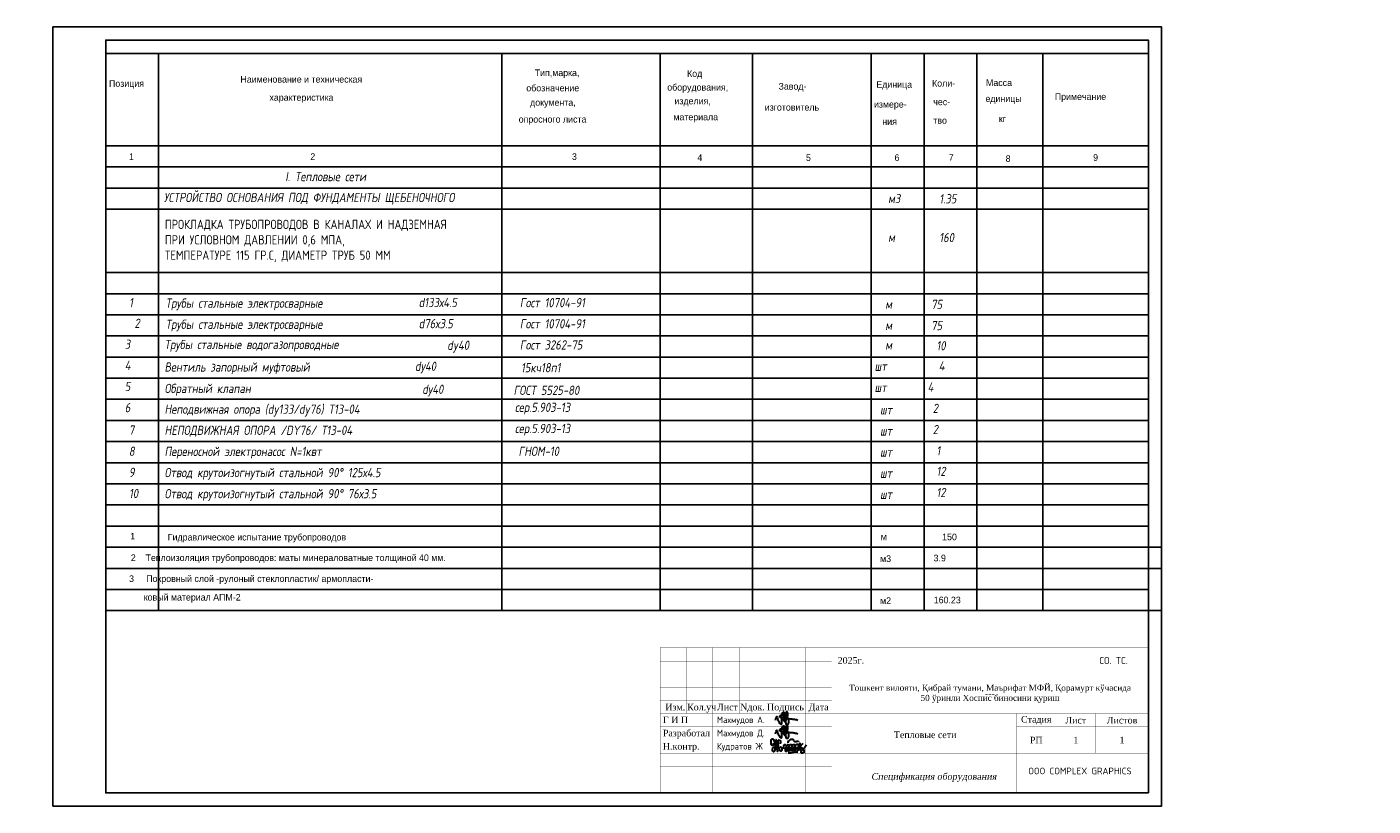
# Model space of a CAD drawing. Header units: millimetres. Extents: x 0 to 1576219, y -334896 to 156638.
# Tile 62 of 63: x 1161862 to 1212862, y -212044 to -182544. Entities that reach past the tile are written whole.
import ezdxf
from ezdxf.enums import TextEntityAlignment as Align

# ---------------------------------------------------------------- set-up
doc = ezdxf.new("R2010")
doc.units = ezdxf.units.MM
doc.layers.add('0 @ 1 (2)', color=7, linetype='Continuous')
doc.layers.add('ВЫНОСКИ', color=7, linetype='Continuous')
doc.layers.add('Размеры1', color=252, linetype='Continuous', lineweight=15)
doc.styles.add('##KLK', font='times.ttf')
doc.styles.add('ATR', font='romans.shx', dxfattribs={"width": 0.6})
doc.styles.add('GOST', font='isocpeur.ttf')
doc.styles.add('ISO_1.0', font='isocpeur.ttf')

# ---------------------------------------------------------------- blocks, each defined once
blk = doc.blocks.new('A$C4c4061ee')
at = {"color": 184, "lineweight": 30}
blk.add_spline([(-39.7, -7.1), (-36.8, 4), (-34, 7.9), (-31.2, -0.1), (-24.1, -16.2), (-16.7, -23.5), (-13.9, -23.5), (-12.5, -17.9), (-12.5, 12.7), (-8.3, 24.8), (-4.4, 27), (-3.4, 21.4), (-5.7, 12.9), (-4.4, 8), (-4.4, -10), (-2, -12.6), (3.3, -10), (9.6, 6.1), (12.6, 19.5), (7.6, 28.9), (4.7, 26.6), (2.4, 16.6), (1.1, -1.2), (2.9, -14.2), (6.8, -24.8), (10.9, -24.8), (15, -21.3), (16.5, -17.2), (16.5, -9.9), (12, 2), (5.9, 7.4), (-2.7, 10.3), (-10, 12.1), (-17, 12.1), (-21.5, 11.2), (-22.5, 7.7), (-20, 5.4), (-14, 3.7), (-0.7, 1.8), (11, 0.5), (22.2, -1.2), (37.6, -2.6), (43.5, -3.6), (49.3, -4.5), (54.9, -6.4)], degree=3, dxfattribs=at)
blk = doc.blocks.new('x2')
at = {"color": 184, "lineweight": 30}
for points in [[(78585, 16823), (78585, 16800), (78578, 16780), (78566, 16779), (78552, 16793), (78544, 16821), (78544, 16860), (78552, 16896), (78564, 16910), (78580, 16912), (78601, 16877), (78616, 16818), (78621, 16768), (78619, 16720), (78611, 16676), (78602, 16660), (78593, 16657), (78581, 16669), (78573, 16701), (78576, 16724), (78584, 16740), (78594, 16748), (78603, 16750)], [(78621, 16751), (78648, 16780), (78651, 16827), (78645, 16873), (78641, 16894), (78640, 16890), (78642, 16883), (78649, 16847), (78651, 16827), (78656, 16789), (78660, 16746), (78664, 16706), (78667, 16672), (78670, 16661), (78668, 16666), (78667, 16673), (78662, 16732), (78659, 16755), (78657, 16779), (78656, 16786), (78664, 16778), (78674, 16781), (78681, 16806), (78681, 16850), (78685, 16876), (78696, 16889), (78711, 16888), (78728, 16865), (78731, 16843), (78727, 16825), (78716, 16823), (78709, 16824)], [(78681, 16802), (78685, 16767), (78695, 16721), (78707, 16692), (78720, 16679), (78739, 16676), (78754, 16683), (78761, 16706), (78756, 16725), (78748, 16738), (78736, 16746), (78724, 16744), (78721, 16737)], [(78797, 16717), (78799, 16789), (78806, 16801), (78818, 16800), (78841, 16772), (78848, 16732), (78854, 16681), (78849, 16663), (78835, 16661), (78825, 16677), (78828, 16710), (78841, 16744), (78856, 16774), (78870, 16795), (78889, 16793), (78903, 16760), (78909, 16701), (78909, 16673), (78892, 16667), (78877, 16683), (78882, 16713), (78895, 16740), (78901, 16769), (78910, 16791), (78930, 16803), (78950, 16791), (78958, 16755), (78963, 16717), (78965, 16682), (78952, 16673), (78932, 16676), (78931, 16706), (78946, 16742), (78966, 16782), (78978, 16800), (79002, 16799), (79017, 16771), (79021, 16716), (79017, 16685), (79006, 16671), (78991, 16674), (78983, 16708), (78998, 16742), (79019, 16775), (79039, 16800), (79068, 16805), (79086, 16776), (79091, 16716), (79082, 16687), (79061, 16684), (79050, 16697), (79066, 16740), (79088, 16767), (79107, 16798), (79110, 16823), (79111, 16819), (79125, 16691), (79125, 16695), (79121, 16755), (79122, 16767), (79132, 16785), (79154, 16805), (79162, 16810), (79158, 16808)], [(78886, 16827), (78881, 16847), (78905, 16877), (78937, 16904), (78959, 16908), (78977, 16898), (78986, 16880), (78997, 16864), (79013, 16858), (79041, 16860), (79061, 16865), (79080, 16864), (79086, 16862)], [(79121, 16760), (79131, 16746), (79145, 16737), (79160, 16728), (79174, 16710), (79187, 16686), (79192, 16665), (79190, 16644), (79182, 16633), (79161, 16630), (79145, 16632), (79135, 16643), (79134, 16657), (79144, 16670), (79157, 16684), (79172, 16700), (79187, 16716), (79206, 16740), (79225, 16769), (79240, 16791)], [(78879, 16636), (78919, 16635), (78966, 16642), (79009, 16647), (79042, 16654), (79068, 16654)]]:
    blk.add_spline(points, degree=3, dxfattribs=at)

msp = doc.modelspace()

# ---------------------------------------------------------------- linework, layer by layer
for p, q in [((1164850.065, -183544.215), (1204350.065, -183544.215)), ((1164850.065, -183544.215), (1204350.065, -183544.215)), ((1166850.065, -183639.273), (1166850.065, -183544.215)), ((1179850.065, -183639.273), (1179850.065, -183544.215)), ((1185850.065, -183639.273), (1185850.065, -183544.215)), ((1189350.065, -183639.273), (1189350.065, -183544.215)), ((1193850.065, -183639.273), (1193850.065, -183544.215)), ((1195850.065, -183639.273), (1195850.065, -183544.215)), ((1197850.065, -183639.273), (1197850.065, -183544.215)), ((1200350.065, -183639.273), (1200350.065, -183544.215)), ((1166850.065, -183639.273), (1166850.065, -187844.215)), ((1179850.065, -183639.273), (1179850.065, -187844.215)), ((1185850.065, -183639.273), (1185850.065, -187844.215)), ((1189350.065, -183639.273), (1189350.065, -187844.215)), ((1193850.065, -183639.273), (1193850.065, -187844.215)), ((1195850.065, -183639.273), (1195850.065, -187844.215)), ((1197850.065, -183639.273), (1197850.065, -187844.215)), ((1200350.065, -183639.273), (1200350.065, -187844.215)), ((1164850.065, -187044.215), (1204350.065, -187044.215)), ((1164850.065, -187844.215), (1204350.065, -187844.215)), ((1166850.065, -187844.215), (1166850.065, -204644.215)), ((1179850.065, -187844.215), (1179850.065, -204644.215)), ((1185850.065, -187844.215), (1185850.065, -204644.215)), ((1189350.065, -187844.215), (1189350.065, -204644.215)), ((1193850.065, -187844.215), (1193850.065, -204644.215)), ((1195850.065, -187844.215), (1195850.065, -187844.215)), ((1195850.065, -187844.215), (1195850.065, -204644.215)), ((1197850.065, -187844.215), (1197850.065, -204644.215)), ((1200350.065, -187844.215), (1200350.065, -204644.215)), ((1164850.065, -188644.215), (1204350.065, -188644.215)), ((1164850.065, -189444.215), (1204350.065, -189444.215)), ((1164850.065, -191844.215), (1204350.065, -191844.215)), ((1164850.065, -192644.215), (1204350.065, -192644.215)), ((1164850.065, -193444.215), (1204350.065, -193444.215)), ((1164850.065, -194244.215), (1204350.065, -194244.215)), ((1164850.065, -195044.215), (1204350.065, -195044.215)), ((1164850.065, -195844.215), (1204350.065, -195844.215)), ((1164850.065, -196644.215), (1204350.065, -196644.215)), ((1164850.065, -197444.215), (1204350.065, -197444.215)), ((1164850.065, -198244.215), (1204350.065, -198244.215)), ((1164850.065, -199044.215), (1204350.065, -199044.215)), ((1164850.065, -199844.215), (1204350.065, -199844.215)), ((1164850.065, -200644.215), (1204350.065, -200644.215)), ((1164850.065, -201444.215), (1204350.065, -201444.215)), ((1164850.065, -202244.215), (1204849.821, -202244.215)), ((1164849.821, -203044.215), (1204849.821, -203044.215)), ((1164850.065, -203844.215), (1204350.065, -203844.215)), ((1164849.821, -204644.215), (1204849.821, -204644.215))]:
    msp.add_line(p, q)
for points in [[(1162849.821, -182544.215), (1204849.821, -182544.215), (1204849.821, -212044.215), (1162849.821, -212044.215)], [(1204350.065, -211544.215), (1164849.821, -211544.215), (1164849.821, -183044.215), (1204350.065, -183044.215)]]:
    msp.add_lwpolyline(points, close=True)
at = {"ltscale": 10, "const_width": 10}
for points in [[(1204350.065, -206044.215), (1185850.065, -206044.215), (1185850.065, -211544.215), (1204350.065, -211544.215), (1204350.065, -206044.215)], [(1186850.065, -208544.215), (1186850.065, -206044.215)], [(1187850.065, -206044.215), (1187850.065, -211544.215)], [(1188850.065, -208544.215), (1188850.065, -206044.215)], [(1189850.065, -206044.215), (1189850.065, -211544.215)], [(1191350.065, -206044.215), (1191350.065, -211544.215)], [(1192350.065, -206044.215), (1192350.065, -211544.215)], [(1185850.065, -206587.215), (1192350.065, -206587.215)], [(1192350.065, -207044.215), (1185850.065, -207044.215)], [(1204350.065, -207044.215), (1192350.065, -207044.215)], [(1204350.065, -208544.215), (1185850.065, -208544.215)], [(1199350.065, -208544.215), (1199350.065, -211544.215)], [(1200850.065, -210044.215), (1200850.065, -208544.215)], [(1202350.065, -210044.215), (1202350.065, -208544.215)], [(1204350.065, -209044.215), (1199350.065, -209044.215)], [(1204350.065, -210044.215), (1192350.065, -210044.215)], [(1185850.065, -211044.215), (1192350.065, -211044.215)]]:
    msp.add_lwpolyline(points, dxfattribs=at)
at = {"lineweight": 0, "const_width": 10}
for points in [[(1185850.065, -207544.215), (1192350.065, -207544.215)], [(1185850.065, -208044.215), (1192350.065, -208044.215)], [(1185850.065, -209044.215), (1192350.065, -209044.215)], [(1185850.065, -209544.215), (1192350.065, -209544.215)], [(1192350.065, -210044.215), (1185850.065, -210044.215)], [(1185850.065, -210544.215), (1192350.065, -210544.215)]]:
    msp.add_lwpolyline(points, dxfattribs=at)
at = {"ltscale": 10, "const_width": 10}
msp.add_lwpolyline([(1199350.065, -210044.215), (1204350.065, -210044.215), (1204350.065, -211544.215), (1199350.065, -211544.215)], close=True, dxfattribs=at)
msp.add_lwpolyline([(1199350.065, -210044.215), (1204350.065, -210044.215), (1204350.065, -211544.215), (1199350.065, -211544.215)], close=True, dxfattribs=at)
msp.add_lwpolyline([(1199350.065, -210044.215), (1204350.065, -210044.215), (1204350.065, -211544.215), (1199350.065, -211544.215)], close=True, dxfattribs=at)
at = {"layer": 'Размеры1', "lineweight": 9}
msp.add_line((1204350.065, -188644.215), (1195850.065, -188644.215), dxfattribs=at)

# ---------------------------------------------------------------- block references
for name, p, xscale, yscale, zscale in [('A$C4c4061ee', (1190579.023, -208729.795), 8.951046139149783, 8.951046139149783, 8.951046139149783), ('A$C4c4061ee', (1190579.023, -209245.984), 8.951046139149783, 8.951046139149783, 8.951046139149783), ('x2', (1038937.599, -242036.391), 1.923990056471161, 1.923990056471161, 1.923990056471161)]:
    msp.add_blockref(name, p, dxfattribs=dict(xscale=xscale, yscale=yscale, zscale=zscale))

# ---------------------------------------------------------------- texts
for s, p in [('Позиция', (1164972.06, -184812.69)), ('Наименование и техническая', (1169950.229, -184652.205)), ('Тип,марка,', (1181099.534, -184405.716)), ('Код', (1186873.184, -184434.567)), ('Единица', (1194042.459, -184849.23)), ('Коли-', (1196154.542, -184803.837)), ('Масса', (1198198.499, -184781.142)), ('обозначение', (1180781.983, -184982.716)), ('оборудования,', (1186122.608, -184953.864)), ('Завод-', (1190337.016, -184916.889)), ('Примечание', (1200804.055, -185307.457)), ('характеристика', (1171051.39, -185339.993)), ('документа,', (1180926.322, -185530.865)), ('  изделия,', (1186209.214, -185473.162)), ('изготовитель', (1189814.671, -185711.256)), ('измере-', (1193951.613, -185598.204)), ('чес-', (1196199.965, -185507.42)), ('единицы', (1198176.346, -185383.924)), ('опросного листа', (1180493.298, -186165.562)), ('материала', (1186353.554, -186079.01)), ('ния', (1194269.563, -186251.07)), ('тво', (1196199.965, -186208.957)), ('кг', (1198685.871, -186147.722)), ('1', (1165729.92, -187579.599)), ('2', (1172599.091, -187579.599)), ('3', (1182511.208, -187578.298)), ('4', (1187263.715, -187618.212)), ('5', (1191377.23, -187618.212)), ('6', (1194731.941, -187618.212)), ('7', (1196784.892, -187613.616)), ('8', (1198941.491, -187653.527)), ('9', (1202256.262, -187613.616)), ('1', (1165777.704, -201949.205)), ('Гидравлическое испытание трубопроводов', (1167198.257, -201988.922)), ('   м', (1193932.562, -201978.669)), ('150', (1196536.248, -201978.669)), ('2    Теплоизоляция трубопроводов: маты минераловатные толщиной 40 мм.', (1165799.326, -202767.123)), ('   м3', (1193906.649, -202802.249)), ('   3.9', (1195932.562, -202778.029)), ('3     Покровный слой -рулоный стеклопластик/ армопласти-', (1165731.791, -203559.519)), ('      ковый материал АПМ-2', (1165731.791, -204262.614)), ('   м2', (1193906.649, -204390.155)), ('   160.23', (1195940.195, -204365.935))]:
    msp.add_text(s, height=250).set_placement(p)
at = {"style": 'ATR', "oblique": 10, "width": 0.8}
for s, p in [('I. Тепловые сети', (1171651.479, -188385.436)), ('1.35', (1196427.413, -189225.998)), ('160', (1196427.413, -190693.934)), ('   75', (1195561.705, -193225.998)), ('   75', (1195561.705, -194025.998)), ('10', (1196320.715, -194790.188)), ('4', (1196409.086, -195554.744)), ('    4', (1195243.146, -196354.744)), ('  2', (1195810.011, -197161.29)), ('  2', (1195810.011, -197961.29)), ('   1', (1195763.101, -198767.414)), ('   12', (1195763.101, -199547.844)), ('   12', (1195763.101, -200347.844))]:
    msp.add_text(s, height=350, dxfattribs=at).set_placement(p)
for s, p in [('УСТРОЙСТВО ОСНОВАНИЯ ПОД ФУНДАМЕНТЫ ЩЕБЕНОЧНОГО', (1167048.572, -189177.166)), ('   d133х4.5', (1176146.005, -193153.087)), ('Трубы стальные электросварные ', (1167116.073, -193177.166)), ('   Гост 10704-91', (1179979.091, -193158.97)), ('Трубы стальные электросварные ', (1167116.073, -193977.166)), ('   d76х3.5', (1176146.005, -193953.087)), ('   Гост 10704-91', (1179979.091, -193958.97)), ('Трубы стальные водогазопроводные ', (1167075.485, -194743.879)), ('dy40', (1177782.535, -194772.449)), ('   Гост 3262-75', (1179979.091, -194758.97)), ('Вентиль запорный муфтовый', (1167075.485, -195595.487)), ('   dу40', (1176004.25, -195565.888)), ('Обратный клапан', (1167075.485, -196407.387)), ('dу40', (1176837.205, -196437.436)), ('Неподвижная опора (dy133/dy76) Т13-04', (1167075.485, -197191.774)), ('  сер.5.903-13', (1179979.091, -197121.97)), ('НЕПОДВИЖНАЯ ОПОРА /DY76/ Т13-04', (1167075.485, -197991.774)), ('  сер.5.903-13', (1179979.091, -197921.97)), ('Переносной электронасос N=1квт', (1167075.485, -198791.774)), ('Отвод крутоизогнутый стальной 90° 125х4.5', (1167075.485, -199591.774)), ('Отвод крутоизогнутый стальной 90° 76х3.5', (1167075.485, -200391.774))]:
    e = msp.add_text(s, height=350, dxfattribs=at)
    e.set_placement(p)
    e.dxf.unprotected_set("ltscale", 0)
at = {"color": 7, "style": 'ATR', "oblique": 10, "width": 0.8}
for s, p in [('м3', (1194488.542, -189217.654)), ('м', (1194488.542, -190685.59)), ('  1  ', (1165362.276, -193157.33)), ('м', (1194380.121, -193217.654)), ('2', (1165938.009, -193940.467)), ('м', (1194380.121, -194017.654)), ('   3', (1165012.557, -194733.188)), ('м', (1194380.121, -194760.75)), ('   4', (1165012.557, -195533.188)), ('   15кч18п1', (1180022.645, -195620.425)), ('     шт', (1193048.695, -195566.857)), ('   5', (1165012.557, -196333.188)), (' ГОСТ 5525-80', (1180114.003, -196476.866)), ('     шт', (1193048.695, -196366.857)), ('   6', (1165012.557, -197133.188)), ('   шт', (1193625.695, -197217.105)), ('  7', (1165352.832, -197984.489)), ('   шт', (1193625.695, -198017.105)), ('  8', (1165352.832, -198784.489)), ('  ГНОМ-10', (1180114.003, -198786.246)), ('   шт', (1193625.695, -198817.105)), ('  9', (1165352.832, -199584.489)), ('   шт', (1193625.695, -199617.105)), ('10', (1165730.275, -200384.489)), ('   шт', (1193625.695, -200417.105))]:
    msp.add_text(s, height=350, dxfattribs=at).set_placement(p)
at = {"lineweight": 0, "style": '##KLK'}
for s, p in [('2025г.', (1192576.359, -206653.842)), ('Изм.', (1186049.082, -208422.057)), ('Кол.уч', (1186873.467, -208422.057)), ('Лист', (1188006.933, -208422.057)), ('Г И П', (1185955.066, -208904.853)), ('Разработал', (1185955.066, -209404.853)), ('Н.контр.', (1185955.066, -209904.853))]:
    msp.add_text(s, height=250, dxfattribs=at).set_placement(p)
at = {"style": 'GOST'}
msp.add_text('СО. ТС.', height=265.8228, dxfattribs=at).set_placement((1202493.131, -206666.102))
at = {"lineweight": 0, "style": '##KLK'}
for s, p in [('Nдок.', (1189350.065, -208294.215)), ('Подпись', (1190600.065, -208294.215)), ('Дата', (1191856.176, -208294.215))]:
    msp.add_text(s, height=250, dxfattribs=at).set_placement(p, align=Align.MIDDLE_CENTER)
at = {"style": 'GOST', "width": 0.944324}
for s, p in [('Махмудов А.', (1188003.066, -208904.853)), ('Махмудов Д.', (1188003.066, -209405.151)), ('Кудратов Ж', (1188003.066, -209904.853))]:
    msp.add_text(s, height=250, dxfattribs=at).set_placement(p)
at = {"style": '##KLK', "oblique": 10}
msp.add_text('Спецификация оборудования', height=250, dxfattribs=at).set_placement((1193846.174, -211045.845))
at = {"ltscale": 100, "insert": (1167088.572, -189845.279), "char_height": 350, "width": 31483.43692, "attachment_point": 1, "style": 'ATR'}
msp.add_mtext('{\\W0.8;ПРОКЛАДКА ТРУБОПРОВОДОВ В КАНАЛАХ И НАДЗЕМНАЯ \\PПРИ УСЛОВНОМ ДАВЛЕНИИ 0,6 МПА, \\PТЕМПЕРАТУРЕ 115 ГР.С, ДИАМЕТР ТРУБ 50 ММ}', dxfattribs=at)
at = {"ltscale": 100, "transparency": 33554687, "insert": (1198350.065, -207794.215), "char_height": 250, "width": 10801.01657, "attachment_point": 5, "style": 'GOST'}
msp.add_mtext('\\pt2727.25;{\\fTimes New Roman|b0|i0|c204|p18;\\H0.91667x;Тошкент вилояти\\fTimes New Roman|b0|i0|c0|p18;, \\fTimes New Roman|b0|i0|c204|p18;Қибрай тумани\\fTimes New Roman|b0|i0|c0|p18;, \\fTimes New Roman|b0|i0|c204|p18;Маърифат МФЙ\\fTimes New Roman|b0|i0|c0|p18;, \\fTimes New Roman|b0|i0|c204|p18;Қорамурт кўчасида \\fTimes New Roman|b0|i0|c0|p18;50 \\fTimes New Roman|b0|i0|c204|p18;ўринли Хоспис биносини қуриш}', dxfattribs=at)
at = {"char_height": 250, "attachment_point": 5}
for s, insert, width, style in [('Стадия', (1200100.065, -208794.215), 1500, '##KLK'), ('Лист', (1201600.065, -208794.215), 1500, '##KLK'), ('Листов', (1203350.065, -208794.215), 2000, '##KLK'), ('РП', (1200100.065, -209544.215), 1500, '##KLK'), ('1', (1201600.065, -209544.215), 1500, '##KLK'), ('1', (1203350.065, -209544.215), 2000, '##KLK'), ('OOO COMPLEX GRAPHICS', (1201757.324, -210715.89), 3902.82133, 'GOST')]:
    msp.add_mtext(s, dxfattribs=dict(at, insert=insert, width=width, style=style))
at = {"layer": '0 @ 1 (2)', "color": 0, "insert": (1198341.024, -207793.633), "char_height": 250, "width": 11979.39497, "attachment_point": 5, "style": '##KLK'}
msp.add_mtext('{\\C7;---}', dxfattribs=at)
at = {"layer": '0 @ 1 (2)', "ltscale": 100, "transparency": 33554687, "insert": (1195891.193, -209347.684), "char_height": 250.04855, "width": 7033.36538, "attachment_point": 5, "style": '##KLK'}
msp.add_mtext('{\\C7;Тепловые сети}', dxfattribs=at)
at = {"layer": 'ВЫНОСКИ', "color": 7, "lineweight": 0, "insert": (740193.485, -198339.377), "char_height": 750, "width": 5936.06224, "attachment_point": 1, "style": 'ISO_1.0'}
msp.add_mtext('\\pi1111.78112;Узел 1-1', dxfattribs=at)

doc.saveas('drawing.dxf')
